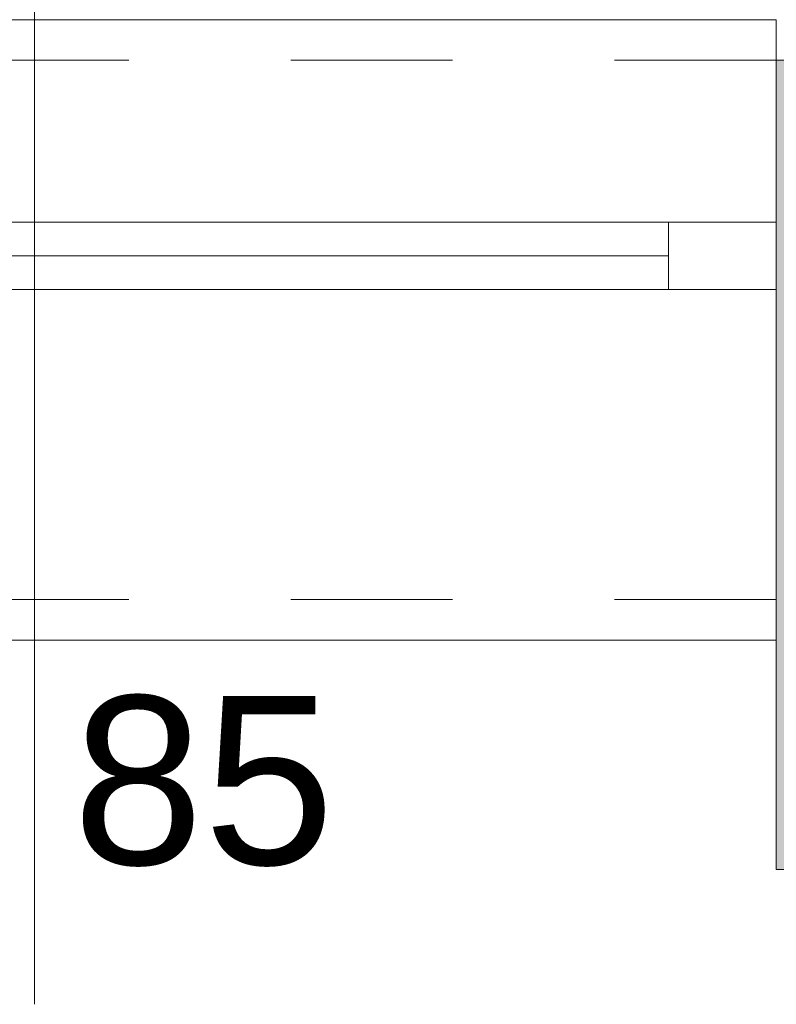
# Model space of a CAD drawing. Header units: millimetres. Extents: x 922208 to 1069538, y -182208 to -99877.
# Tile 167 of 256: x 986626 to 987187, y -161075 to -160345. Entities that reach past the tile are written whole.
import ezdxf
from ezdxf import colors
from ezdxf.entities.mleader import LeaderData, LeaderLine
from ezdxf.math import Vec2, Vec3

# ---------------------------------------------------------------- set-up
doc = ezdxf.new("R2010")
doc.units = ezdxf.units.MM
doc.header["$MEASUREMENT"] = 0
doc.linetypes.add('HIDDEN', pattern=[20, 10, -10])
doc.linetypes.add('Przerywana', pattern=[240, 120, -120])
for name, color, linetype, lineweight in [('IS_KLIM Opis_Średnice', 7, 'Continuous', 9), ('IS_POWRÓT', 5, 'HIDDEN', 30), ('Nowe_220-A Ściany_Nr_pióra__19', 255, 'Continuous', 0), ('Nowe_220-A Ściany_Nr_pióra__23', 7, 'Continuous', 15), ('Nowe_220-A Ściany_Nr_pióra__27', 7, 'Continuous', 25), ('Nowe_220-A Ściany_Nr_pióra__3', 7, 'Continuous', 13), ('Nowe_220-A Ściany_Nr_pióra__7', 7, 'Continuous', 13)]:
    doc.layers.add(name, color=color, linetype=linetype, lineweight=lineweight)
doc.layers.add('Nowe_220-A Ściany_Nr_pióra__45', color=7, linetype='Continuous', lineweight=15, true_color=0x40a5ff)
doc.styles.add('STYL_AUTOMATYCZNY_1', font='arial.ttf')

# ---------------------------------------------------------------- blocks, each defined once
blk = doc.blocks.new('parter01')
at = {"layer": 'Nowe_220-A Ściany_Nr_pióra__19', "linetype": 'Continuous', "lineweight": 0}
for points in [[(987186.55073, -100690.02063), (987186.55073, -101090.02068), (987586.55078, -101090.02068), (987586.55078, -100690.02063)], [(987186.55073, -101090.02068), (987186.55073, -101290.02068), (987586.55073, -101290.02068), (987586.55073, -101090.02068)]]:
    blk.add_hatch(color=255, dxfattribs=at).paths.add_polyline_path(points)
at = {"layer": 'Nowe_220-A Ściany_Nr_pióra__23', "color": 7, "linetype": 'Continuous', "lineweight": 0}
for p, q in [((987106.55073, -100860.02068), (987106.55073, -100810.02068)), ((987106.55073, -100810.02068), (987186.55073, -100810.02068)), ((987186.55073, -100860.02068), (987106.55073, -100860.02068))]:
    blk.add_line(p, q, dxfattribs=at)
at = {"layer": 'Nowe_220-A Ściany_Nr_pióra__27', "color": 7, "linetype": 'Continuous', "lineweight": 0}
for p, q in [((987186.55073, -100690.02068), (987186.55073, -100810.02068)), ((987186.55073, -100690.02068), (987186.55073, -100810.02068)), ((987186.55073, -100810.02068), (987186.55073, -100860.02068)), ((987186.55073, -100810.02068), (987186.55073, -100860.02068)), ((987186.55073, -100810.02068), (987186.55073, -100860.02068)), ((987186.55073, -100860.02068), (987186.55073, -101090.02068)), ((987186.55073, -100860.02068), (987186.55073, -101090.02068))]:
    blk.add_line(p, q, dxfattribs=at)
for points in [[(987586.55073, -100690.02068), (987186.55073, -100690.02068)], [(987186.55073, -101090.02068), (987186.55073, -101290.02068)], [(987186.55073, -101290.02068), (987586.55073, -101290.02068)]]:
    blk.add_lwpolyline(points, dxfattribs=at)
at = {"layer": 'Nowe_220-A Ściany_Nr_pióra__3', "color": 7, "linetype": 'Continuous', "lineweight": 0}
for p, q in [((987186.55073, -100660.02068), (986086.55073, -100660.02068)), ((987186.55073, -100690.02068), (987186.55073, -100660.02068)), ((986166.55073, -100810.02068), (987106.55073, -100810.02068)), ((987106.55073, -100835.02068), (986166.55073, -100835.02068)), ((987106.55073, -100860.02068), (986166.55073, -100860.02068)), ((987186.55073, -101090.02068), (987186.55073, -101120.02068)), ((987186.55073, -101120.02068), (986086.55073, -101120.02068))]:
    blk.add_line(p, q, dxfattribs=at)
at = {"layer": 'Nowe_220-A Ściany_Nr_pióra__3', "color": 7, "linetype": 'Przerywana', "lineweight": 0}
for p, q in [((987186.55073, -100690.02068), (986086.55073, -100690.02068)), ((987186.55073, -101090.02068), (986086.55073, -101090.02068))]:
    blk.add_line(p, q, dxfattribs=at)
at = {"layer": 'Nowe_220-A Ściany_Nr_pióra__45', "color": 161, "linetype": 'Continuous', "lineweight": 0, "true_color": 0x40a5ff}
blk.add_line((986636.55073, -100038.23497), (986636.55073, -101390.02068), dxfattribs=at)
at = {"layer": 'Nowe_220-A Ściany_Nr_pióra__7', "color": 7, "linetype": 'Continuous', "lineweight": 0, "insert": (986422.05573, -101324.08834), "char_height": 125, "attachment_point": 7, "style": 'STYL_AUTOMATYCZNY_1'}
blk.add_mtext('\\A1;{\\pql;\\pt0;\\fArial|b0|i0|c238|p0;\\W1.000000;hp 85\\fArial|b0|i0|c238|p0;\\W1.000000;\\A1{\\H.66x;\\S^  ;}\\fArial|b0|i0|c238|p0;\\W1.000000;\\fArial|b0|i0|c238|p0;\\W1.000000;}', dxfattribs=at)

msp = doc.modelspace()

# ---------------------------------------------------------------- block references
at = {"layer": 'IS_POWRÓT', "color": 27, "linetype": 'ByBlock', "lineweight": 30}
msp.add_blockref('parter01', (0, -59685.16), dxfattribs=at)

# ---------------------------------------------------------------- next in the draw order: leaders
at = {"layer": 'IS_KLIM Opis_Średnice', "ltscale": 30}
ml = msp.add_multileader_mtext('Standard', dxfattribs=at)
ml.set_content('{\\fArial|b0|i0|c238|p0;%%C6,35/%%C9,52}', color=256)
ml.set_leader_properties()
ml.build(insert=Vec2(0, 0))
ml.multileader.update_dxf_attribs({"text_left_attachment_type": 5, "text_right_attachment_type": 5, "dogleg_length": 0.8})
ctx = ml.context
ctx.base_point, ctx.char_height, ctx.plane_origin = Vec3(986634.55, -160241.37), 120, Vec3(991295.08, -158769.21)
ctx.left_attachment, ctx.right_attachment = 5, 5
notes = []
notes.append((ctx, [(0, (1, 1, 0), (986633.75, -160241.37), (1, 0), 0.8, [(0, [(985787.31, -160540.61)], 256, [])])]))
ctx.mtext.insert, ctx.mtext.flow_direction = Vec3(986636.55, -160093.21), 5
ctx.mtext.has_bg_fill, ctx.mtext.bg_color, ctx.mtext.bg_scale_factor, ctx.mtext.bg_transparency, ctx.mtext.use_window_bg_color = 1, -939524096, 1.5, 0, 1
for ctx, leaders in notes:
    for number, flags, end, landing, length, lines in leaders:
        leader = LeaderData()
        leader.index, (leader.has_last_leader_line, leader.has_dogleg_vector, leader.attachment_direction) = number, flags
        leader.last_leader_point, leader.dogleg_vector, leader.dogleg_length = Vec3(end), Vec3(landing), length
        for number, points, colour, breaks in lines:
            line = LeaderLine()
            line.index, line.vertices, line.color, line.breaks = number, Vec3.list(points), colors.encode_raw_color(colour), breaks
            leader.lines.append(line)
        ctx.leaders.append(leader)

doc.saveas('drawing.dxf')
